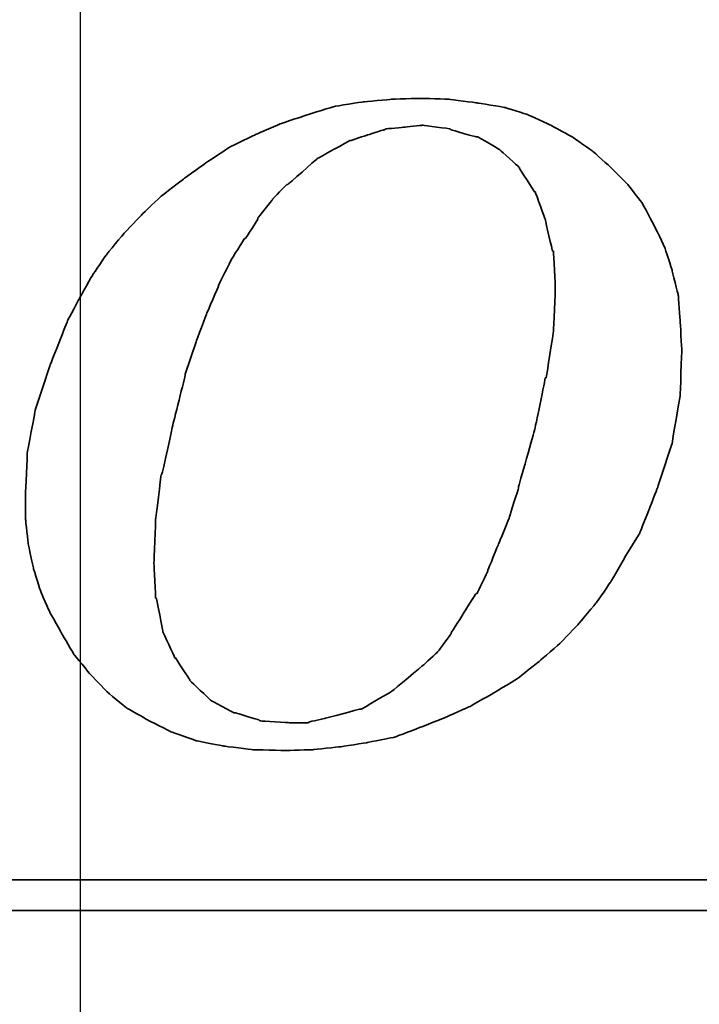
# Model space of a CAD drawing. Header units: millimetres. Extents: x -212 to 3135, y -1694 to 860.
# Tile 42 of 256: x 79.03 to 83.51, y -1669.03 to -1662.54. Entities that reach past the tile are written whole.
import ezdxf

# ---------------------------------------------------------------- set-up
doc = ezdxf.new("R2010")
doc.units = ezdxf.units.MM
doc.layers.add('2', color=7, linetype='CONTINUOUS', true_color=0xffffff)
doc.layers.add('DIM', color=4, linetype='CONTINUOUS')
doc.layers.add('layer 1', color=7, linetype='CONTINUOUS')

# ---------------------------------------------------------------- blocks, each defined once
blk = doc.blocks.new('TBI MOTION logo(完整正式版)')
at = {"layer": 'layer 1', "color": 22, "lineweight": 35}
for points, knots in [([(35.79625, -6.98375), (35.79625, -6.98375), (36.23125, -7.43875), (36.23125, -7.43875), (36.23125, -7.43875), (36.23125, -7.43875), (36.75625, -7.87125), (36.75625, -7.87125), (36.75625, -7.87125), (36.75625, -7.87125), (37.33125, -8.20375), (37.33125, -8.20375), (37.33125, -8.20375), (37.33125, -8.20375), (37.95625, -8.51875), (37.95625, -8.51875), (37.95625, -8.51875), (37.95625, -8.51875), (38.62625, -8.75875), (38.62625, -8.75875), (38.62625, -8.75875), (38.62625, -8.75875), (39.37125, -8.90375), (39.37125, -8.90375), (39.37125, -8.90375), (39.37125, -8.90375), (40.14125, -8.99875), (40.14125, -8.99875), (40.14125, -8.99875), (40.14125, -8.99875), (41.02625, -9.02375), (41.02625, -9.02375), (41.02625, -9.02375), (41.02625, -9.02375), (41.74625, -8.99875), (41.74625, -8.99875), (41.74625, -8.99875), (41.74625, -8.99875), (42.46625, -8.92375), (42.46625, -8.92375), (42.46625, -8.92375), (42.46625, -8.92375), (43.21125, -8.80625), (43.21125, -8.80625), (43.21125, -8.80625), (43.21125, -8.80625), (43.93125, -8.66375), (43.93125, -8.66375), (43.93125, -8.66375), (43.93125, -8.66375), (44.62625, -8.39875), (44.62625, -8.39875), (44.62625, -8.39875), (44.62625, -8.39875), (45.29625, -8.13375), (45.29625, -8.13375), (45.29625, -8.13375), (45.29625, -8.13375), (45.94625, -7.84375), (45.94625, -7.84375), (45.94625, -7.84375), (45.94625, -7.84375), (46.61625, -7.46375), (46.61625, -7.46375), (46.61625, -7.46375), (46.61625, -7.46375), (47.24125, -7.07875), (47.24125, -7.07875), (47.24125, -7.07875), (47.24125, -7.07875), (47.81625, -6.62375), (47.81625, -6.62375), (47.81625, -6.62375), (47.81625, -6.62375), (48.36875, -6.14375), (48.36875, -6.14375), (48.36875, -6.14375), (48.36875, -6.14375), (48.84625, -5.64125), (48.84625, -5.64125), (48.84625, -5.64125), (48.84625, -5.64125), (49.32625, -5.06375), (49.32625, -5.06375), (49.32625, -5.06375), (49.32625, -5.06375), (49.71125, -4.51374), (49.71125, -4.51374), (49.71125, -4.51374), (49.71125, -4.51374), (50.09625, -3.83874), (50.09625, -3.83874), (50.09625, -3.83874), (50.09625, -3.83874), (50.48125, -3.21374), (50.48125, -3.21374), (50.48125, -3.21374), (50.48125, -3.21374), (50.96125, -1.99125), (50.96125, -1.99125), (50.96125, -1.99125), (50.96125, -1.99125), (51.34375, -0.81875), (51.34375, -0.81875), (51.34375, -0.81875), (51.34375, -0.81875), (51.56125, 0.45624), (51.56125, 0.45624), (51.56125, 0.45624), (51.56125, 0.45624), (51.60625, 1.67624), (51.60625, 1.67624), (51.60625, 1.67624), (51.60625, 1.67624), (51.56125, 2.44625), (51.56125, 2.44625), (51.56125, 2.44625), (51.56125, 2.44625), (51.51125, 3.14125), (51.51125, 3.14125), (51.51125, 3.14125), (51.51125, 3.14125), (51.34375, 3.81125), (51.34375, 3.81125), (51.34375, 3.81125), (51.34375, 3.81125), (51.15125, 4.41125), (51.15125, 4.41125), (51.15125, 4.41125), (51.15125, 4.41125), (50.86125, 5.01125), (50.86125, 5.01125), (50.86125, 5.01125), (50.86125, 5.01125), (50.55125, 5.58875), (50.55125, 5.58875), (50.55125, 5.58875), (50.55125, 5.58875), (50.16625, 6.09125), (50.16625, 6.09125), (50.16625, 6.09125), (50.16625, 6.09125), (49.71125, 6.54875), (49.71125, 6.54875), (49.71125, 6.54875), (49.71125, 6.54875), (49.23125, 6.98125), (49.23125, 6.98125), (49.23125, 6.98125), (49.23125, 6.98125), (48.67875, 7.36625), (48.67875, 7.36625), (48.67875, 7.36625), (48.67875, 7.36625), (48.10375, 7.67625), (48.10375, 7.67625), (48.10375, 7.67625), (48.10375, 7.67625), (47.48125, 7.96375), (47.48125, 7.96375), (47.48125, 7.96375), (47.48125, 7.96375), (46.85625, 8.15625), (46.85625, 8.15625), (46.85625, 8.15625), (46.85625, 8.15625), (46.13625, 8.27624), (46.13625, 8.27624), (46.13625, 8.27624), (46.13625, 8.27624), (45.39125, 8.37125), (45.39125, 8.37125), (45.39125, 8.37125), (45.39125, 8.37125), (44.62625, 8.39624), (44.62625, 8.39624), (44.62625, 8.39624), (44.62625, 8.39624), (43.83625, 8.37125), (43.83625, 8.37125), (43.83625, 8.37125), (43.83625, 8.37125), (43.09125, 8.30125), (43.09125, 8.30125), (43.09125, 8.30125), (43.09125, 8.30125), (42.32125, 8.18125), (42.32125, 8.18125), (42.32125, 8.18125), (42.32125, 8.18125), (41.62875, 7.96375), (41.62875, 7.96375), (41.62875, 7.96375), (41.62875, 7.96375), (40.90625, 7.72625), (40.90625, 7.72625), (40.90625, 7.72625), (40.90625, 7.72625), (40.23624, 7.43625), (40.23624, 7.43625), (40.23624, 7.43625), (40.23624, 7.43625), (39.54124, 7.10125), (39.54124, 7.10125), (39.54124, 7.10125), (39.54124, 7.10125), (38.91625, 6.69125), (38.91625, 6.69125), (38.91625, 6.69125), (38.91625, 6.69125), (38.31625, 6.26125), (38.31625, 6.26125), (38.31625, 6.26125), (38.31625, 6.26125), (37.69125, 5.78125), (37.69125, 5.78125), (37.69125, 5.78125), (37.69125, 5.78125), (37.18625, 5.30125), (37.18625, 5.30125), (37.18625, 5.30125), (37.18625, 5.30125), (36.70625, 4.79624), (36.70625, 4.79624), (36.70625, 4.79624), (36.70625, 4.79624), (36.23125, 4.22125), (36.23125, 4.22125), (36.23125, 4.22125), (36.23125, 4.22125), (35.87124, 3.69375), (35.87124, 3.69375), (35.87124, 3.69375), (35.87124, 3.69375), (35.53125, 3.09125), (35.53125, 3.09125), (35.53125, 3.09125), (35.53125, 3.09125), (35.19875, 2.47125), (35.19875, 2.47125), (35.19875, 2.47125), (35.19875, 2.47125), (34.71625, 1.24625), (34.71625, 1.24625), (34.71625, 1.24625), (34.71625, 1.24625), (34.33125, 0.06874), (34.33125, 0.06874), (34.33125, 0.06874), (34.33125, 0.06874), (34.11625, -1.07875), (34.11625, -1.07875), (34.11625, -1.07875), (34.11625, -1.07875), (34.07125, -2.15875), (34.07125, -2.15875), (34.07125, -2.15875), (34.07125, -2.15875), (34.07125, -2.85375), (34.07125, -2.85375), (34.07125, -2.85375), (34.07125, -2.85375), (34.14125, -3.50375), (34.14125, -3.50375), (34.14125, -3.50375), (34.14125, -3.50375), (34.28625, -4.17375), (34.28625, -4.17375), (34.28625, -4.17375), (34.28625, -4.17375), (34.47625, -4.77624), (34.47625, -4.77624), (34.47625, -4.77624), (34.47625, -4.77624), (34.71625, -5.32625), (34.71625, -5.32625), (34.71625, -5.32625), (34.71625, -5.32625), (35.05375, -5.92875), (35.05375, -5.92875), (35.05375, -5.92875), (35.05375, -5.92875), (35.36375, -6.45375), (35.36375, -6.45375), (35.36375, -6.45375), (35.36375, -6.45375), (35.79625, -6.98375), (35.79625, -6.98375)], [0, 0, 0, 0, 0.01388889, 0.01388889, 0.01388889, 0.0138889, 0.02777778, 0.02777778, 0.02777778, 0.02777779, 0.04166667, 0.04166667, 0.04166667, 0.04166668, 0.05555556, 0.05555556, 0.05555556, 0.05555557, 0.06944444, 0.06944444, 0.06944444, 0.06944445, 0.08333333, 0.08333333, 0.08333333, 0.08333334, 0.09722222, 0.09722222, 0.09722222, 0.09722223, 0.11111111, 0.11111111, 0.11111111, 0.11111112, 0.125, 0.125, 0.125, 0.12500001, 0.13888889, 0.13888889, 0.13888889, 0.1388889, 0.15277778, 0.15277778, 0.15277778, 0.15277779, 0.16666667, 0.16666667, 0.16666667, 0.16666668, 0.18055556, 0.18055556, 0.18055556, 0.18055557, 0.19444444, 0.19444444, 0.19444444, 0.19444445, 0.20833333, 0.20833333, 0.20833333, 0.20833334, 0.22222222, 0.22222222, 0.22222222, 0.22222223, 0.23611111, 0.23611111, 0.23611111, 0.23611112, 0.25, 0.25, 0.25, 0.25000001, 0.26388889, 0.26388889, 0.26388889, 0.2638889, 0.27777778, 0.27777778, 0.27777778, 0.27777779, 0.29166667, 0.29166667, 0.29166667, 0.29166668, 0.30555556, 0.30555556, 0.30555556, 0.30555557, 0.31944444, 0.31944444, 0.31944444, 0.31944445, 0.33333333, 0.33333333, 0.33333333, 0.33333334, 0.34722222, 0.34722222, 0.34722222, 0.34722223, 0.36111111, 0.36111111, 0.36111111, 0.36111112, 0.375, 0.375, 0.375, 0.37500001, 0.38888889, 0.38888889, 0.38888889, 0.3888889, 0.40277778, 0.40277778, 0.40277778, 0.40277779, 0.41666667, 0.41666667, 0.41666667, 0.41666668, 0.43055556, 0.43055556, 0.43055556, 0.43055557, 0.44444444, 0.44444444, 0.44444444, 0.44444445, 0.45833333, 0.45833333, 0.45833333, 0.45833334, 0.47222222, 0.47222222, 0.47222222, 0.47222223, 0.48611111, 0.48611111, 0.48611111, 0.48611112, 0.5, 0.5, 0.5, 0.50000001, 0.51388889, 0.51388889, 0.51388889, 0.5138889, 0.52777778, 0.52777778, 0.52777778, 0.52777779, 0.54166667, 0.54166667, 0.54166667, 0.54166668, 0.55555556, 0.55555556, 0.55555556, 0.55555557, 0.56944444, 0.56944444, 0.56944444, 0.56944445, 0.58333333, 0.58333333, 0.58333333, 0.58333334, 0.59722222, 0.59722222, 0.59722222, 0.59722223, 0.61111111, 0.61111111, 0.61111111, 0.61111112, 0.625, 0.625, 0.625, 0.62500001, 0.63888889, 0.63888889, 0.63888889, 0.6388889, 0.65277778, 0.65277778, 0.65277778, 0.65277779, 0.66666667, 0.66666667, 0.66666667, 0.66666668, 0.68055556, 0.68055556, 0.68055556, 0.68055557, 0.69444444, 0.69444444, 0.69444444, 0.69444445, 0.70833333, 0.70833333, 0.70833333, 0.70833334, 0.72222222, 0.72222222, 0.72222222, 0.72222223, 0.73611111, 0.73611111, 0.73611111, 0.73611112, 0.75, 0.75, 0.75, 0.75000001, 0.76388889, 0.76388889, 0.76388889, 0.7638889, 0.77777778, 0.77777778, 0.77777778, 0.77777779, 0.79166667, 0.79166667, 0.79166667, 0.79166668, 0.80555556, 0.80555556, 0.80555556, 0.80555557, 0.81944444, 0.81944444, 0.81944444, 0.81944445, 0.83333333, 0.83333333, 0.83333333, 0.83333334, 0.84722222, 0.84722222, 0.84722222, 0.84722223, 0.86111111, 0.86111111, 0.86111111, 0.86111112, 0.875, 0.875, 0.875, 0.87500001, 0.88888889, 0.88888889, 0.88888889, 0.8888889, 0.90277778, 0.90277778, 0.90277778, 0.90277779, 0.91666667, 0.91666667, 0.91666667, 0.91666668, 0.93055556, 0.93055556, 0.93055556, 0.93055557, 0.94444444, 0.94444444, 0.94444444, 0.94444445, 0.95833333, 0.95833333, 0.95833333, 0.95833334, 0.97222222, 0.97222222, 0.97222222, 0.97222223, 0.98611111, 0.98611111, 0.98611111, 0.98611112, 1, 1, 1, 1]), ([(38.33875, 1.03124), (38.33875, 1.03124), (38.62625, 1.89625), (38.62625, 1.89625), (38.62625, 1.89625), (38.62625, 1.89625), (38.91625, 2.66375), (38.91625, 2.66375), (38.91625, 2.66375), (38.91625, 2.66375), (39.22625, 3.38125), (39.22625, 3.38125), (39.22625, 3.38125), (39.22625, 3.38125), (39.22625, 3.40624), (39.22625, 3.40624), (39.22625, 3.40624), (39.22625, 3.40624), (39.56124, 4.07624), (39.56124, 4.07624), (39.56124, 4.07624), (39.56124, 4.07624), (39.92125, 4.65125), (39.92125, 4.65125), (39.92125, 4.65125), (39.92125, 4.65125), (39.94625, 4.65125), (39.94625, 4.65125), (39.94625, 4.65125), (39.94625, 4.65125), (40.28125, 5.17875), (40.28125, 5.17875), (40.28125, 5.17875), (40.28125, 5.17875), (40.28125, 5.20375), (40.28125, 5.20375), (40.28125, 5.20375), (40.28125, 5.20375), (40.66875, 5.68625), (40.66875, 5.68625), (40.66875, 5.68625), (40.66875, 5.68625), (40.66875, 5.70625), (40.66875, 5.70625), (40.66875, 5.70625), (40.66875, 5.70625), (41.05124, 6.09125), (41.05124, 6.09125), (41.05124, 6.09125), (41.05124, 6.09125), (41.07625, 6.09125), (41.07625, 6.09125), (41.07625, 6.09125), (41.07625, 6.09125), (41.84125, 6.76625), (41.84125, 6.76625), (41.84125, 6.76625), (41.84125, 6.76625), (41.86625, 6.78625), (41.86625, 6.78625), (41.86625, 6.78625), (41.86625, 6.78625), (42.73125, 7.26624), (42.73125, 7.26624), (42.73125, 7.26624), (42.73125, 7.26624), (42.75625, 7.26624), (42.75625, 7.26624), (42.75625, 7.26624), (42.75625, 7.26624), (43.18625, 7.41125), (43.18625, 7.41125), (43.18625, 7.41125), (43.18625, 7.41125), (43.64125, 7.55625), (43.64125, 7.55625), (43.64125, 7.55625), (43.64125, 7.55625), (43.66625, 7.55625), (43.66625, 7.55625), (43.66625, 7.55625), (43.66625, 7.55625), (43.69125, 7.58124), (43.69125, 7.58124), (43.69125, 7.58124), (43.69125, 7.58124), (44.19125, 7.62625), (44.19125, 7.62625), (44.19125, 7.62625), (44.19125, 7.62625), (44.67125, 7.67625), (44.67125, 7.67625), (44.67125, 7.67625), (44.67125, 7.67625), (44.69625, 7.67625), (44.69625, 7.67625), (44.69625, 7.67625), (44.69625, 7.67625), (45.41875, 7.58124), (45.41875, 7.58124), (45.41875, 7.58124), (45.41875, 7.58124), (45.44125, 7.55625), (45.44125, 7.55625), (45.44125, 7.55625), (45.44125, 7.55625), (46.11125, 7.36625), (46.11125, 7.36625), (46.11125, 7.36625), (46.11125, 7.36625), (46.13625, 7.36625), (46.13625, 7.36625), (46.13625, 7.36625), (46.13625, 7.36625), (46.15875, 7.36625), (46.15875, 7.36625), (46.15875, 7.36625), (46.15875, 7.36625), (46.73625, 7.02624), (46.73625, 7.02624), (46.73625, 7.02624), (46.73625, 7.02624), (46.76125, 7.00624), (46.76125, 7.00624), (46.76125, 7.00624), (46.76125, 7.00624), (47.24125, 6.57124), (47.24125, 6.57124), (47.24125, 6.57124), (47.24125, 6.57124), (47.26625, 6.54875), (47.26625, 6.54875), (47.26625, 6.54875), (47.26625, 6.54875), (47.26625, 6.52375), (47.26625, 6.52375), (47.26625, 6.52375), (47.26625, 6.52375), (47.67375, 5.89875), (47.67375, 5.89875), (47.67375, 5.89875), (47.67375, 5.89875), (47.69625, 5.89875), (47.69625, 5.89875), (47.69625, 5.89875), (47.69625, 5.89875), (47.69625, 5.87625), (47.69625, 5.87625), (47.69625, 5.87625), (47.69625, 5.87625), (47.96125, 5.15625), (47.96125, 5.15625), (47.96125, 5.15625), (47.96125, 5.15625), (47.96125, 5.13125), (47.96125, 5.13125), (47.96125, 5.13125), (47.96125, 5.13125), (48.15125, 4.31875), (48.15125, 4.31875), (48.15125, 4.31875), (48.15125, 4.31875), (48.17625, 4.31875), (48.17625, 4.31875), (48.17625, 4.31875), (48.17625, 4.31875), (48.17625, 4.29125), (48.17625, 4.29125), (48.17625, 4.29125), (48.17625, 4.29125), (48.22625, 3.33125), (48.22625, 3.33125), (48.22625, 3.33125), (48.22625, 3.33125), (48.22625, 3.30875), (48.22625, 3.30875), (48.22625, 3.30875), (48.22625, 3.30875), (48.17625, 2.20624), (48.17625, 2.20624), (48.17625, 2.20624), (48.17625, 2.20624), (48.17625, 2.18124), (48.17625, 2.18124), (48.17625, 2.18124), (48.17625, 2.18124), (47.98375, 0.93624), (47.98375, 0.93624), (47.98375, 0.93624), (47.98375, 0.93624), (47.96125, 0.93624), (47.96125, 0.93624), (47.96125, 0.93624), (47.96125, 0.93624), (47.67375, -0.45874), (47.67375, -0.45874), (47.67375, -0.45874), (47.67375, -0.45874), (47.24125, -1.99125), (47.24125, -1.99125), (47.24125, -1.99125), (47.24125, -1.99125), (47.24125, -2.01874), (47.24125, -2.01874), (47.24125, -2.01874), (47.24125, -2.01874), (47.00125, -2.78375), (47.00125, -2.78375), (47.00125, -2.78375), (47.00125, -2.78375), (46.71125, -3.50375), (46.71125, -3.50375), (46.71125, -3.50375), (46.71125, -3.50375), (46.42625, -4.19875), (46.42625, -4.19875), (46.42625, -4.19875), (46.42625, -4.19875), (46.42625, -4.22375), (46.42625, -4.22375), (46.42625, -4.22375), (46.42625, -4.22375), (46.13625, -4.82374), (46.13625, -4.82374), (46.13625, -4.82374), (46.13625, -4.82374), (46.11125, -4.82374), (46.11125, -4.82374), (46.11125, -4.82374), (46.11125, -4.82374), (45.77625, -5.35125), (45.77625, -5.35125), (45.77625, -5.35125), (45.77625, -5.35125), (45.44125, -5.87875), (45.44125, -5.87875), (45.44125, -5.87875), (45.44125, -5.87875), (45.44125, -5.90375), (45.44125, -5.90375), (45.44125, -5.90375), (45.44125, -5.90375), (45.10625, -6.35875), (45.10625, -6.35875), (45.10625, -6.35875), (45.10625, -6.35875), (45.08125, -6.38375), (45.08125, -6.38375), (45.08125, -6.38375), (45.08125, -6.38375), (44.69625, -6.74375), (44.69625, -6.74375), (44.69625, -6.74375), (44.69625, -6.74375), (43.88375, -7.41625), (43.88375, -7.41625), (43.88375, -7.41625), (43.88375, -7.41625), (43.85625, -7.43875), (43.85625, -7.43875), (43.85625, -7.43875), (43.85625, -7.43875), (43.04125, -7.91875), (43.04125, -7.91875), (43.04125, -7.91875), (43.04125, -7.91875), (43.01625, -7.91875), (43.01625, -7.91875), (43.01625, -7.91875), (43.01625, -7.91875), (42.99625, -7.91875), (42.99625, -7.91875), (42.99625, -7.91875), (42.99625, -7.91875), (42.08125, -8.15875), (42.08125, -8.15875), (42.08125, -8.15875), (42.08125, -8.15875), (41.65125, -8.25625), (41.65125, -8.25625), (41.65125, -8.25625), (41.65125, -8.25625), (41.62875, -8.27875), (41.62875, -8.27875), (41.62875, -8.27875), (41.62875, -8.27875), (41.60125, -8.27875), (41.60125, -8.27875), (41.60125, -8.27875), (41.60125, -8.27875), (41.12125, -8.27875), (41.12125, -8.27875), (41.12125, -8.27875), (41.12125, -8.27875), (40.35624, -8.23125), (40.35624, -8.23125), (40.35624, -8.23125), (40.35624, -8.23125), (40.33125, -8.23125), (40.33125, -8.23125), (40.33125, -8.23125), (40.33125, -8.23125), (40.30625, -8.20375), (40.30625, -8.20375), (40.30625, -8.20375), (40.30625, -8.20375), (39.68375, -8.01375), (39.68375, -8.01375), (39.68375, -8.01375), (39.68375, -8.01375), (39.66124, -8.01375), (39.66124, -8.01375), (39.66124, -8.01375), (39.66124, -8.01375), (39.63625, -8.01375), (39.63625, -8.01375), (39.63625, -8.01375), (39.63625, -8.01375), (39.01125, -7.67875), (39.01125, -7.67875), (39.01125, -7.67875), (39.01125, -7.67875), (38.98875, -7.65375), (38.98875, -7.65375), (38.98875, -7.65375), (38.98875, -7.65375), (38.48625, -7.17375), (38.48625, -7.17375), (38.48625, -7.17375), (38.48625, -7.17375), (38.45875, -7.14875), (38.45875, -7.14875), (38.45875, -7.14875), (38.45875, -7.14875), (38.45875, -7.12875), (38.45875, -7.12875), (38.45875, -7.12875), (38.45875, -7.12875), (38.07625, -6.54875), (38.07625, -6.54875), (38.07625, -6.54875), (38.07625, -6.54875), (38.05125, -6.54875), (38.05125, -6.54875), (38.05125, -6.54875), (38.05125, -6.54875), (38.05125, -6.52875), (38.05125, -6.52875), (38.05125, -6.52875), (38.05125, -6.52875), (37.74125, -5.85375), (37.74125, -5.85375), (37.74125, -5.85375), (37.74125, -5.85375), (37.74125, -5.82875), (37.74125, -5.82875), (37.74125, -5.82875), (37.74125, -5.82875), (37.57375, -4.96875), (37.57375, -4.96875), (37.57375, -4.96875), (37.57375, -4.96875), (37.54625, -4.94375), (37.54625, -4.94375), (37.54625, -4.94375), (37.54625, -4.94375), (37.50125, -4.03375), (37.50125, -4.03375), (37.50125, -4.03375), (37.50125, -4.03375), (37.50125, -4.00875), (37.50125, -4.00875), (37.50125, -4.00875), (37.50125, -4.00875), (37.54625, -2.85375), (37.54625, -2.85375), (37.54625, -2.85375), (37.54625, -2.85375), (37.69125, -1.65875), (37.69125, -1.65875), (37.69125, -1.65875), (37.69125, -1.65875), (37.71624, -1.63375), (37.71624, -1.63375), (37.71624, -1.63375), (37.71624, -1.63375), (38.00375, -0.33875), (38.00375, -0.33875), (38.00375, -0.33875), (38.00375, -0.33875), (38.33875, 1.00624), (38.33875, 1.00624), (38.33875, 1.00624), (38.33875, 1.00624), (38.33875, 1.03124), (38.33875, 1.03124)], [0, 0, 0, 0, 0.01010101, 0.01010101, 0.01010101, 0.01010102, 0.02020202, 0.02020202, 0.02020202, 0.02020203, 0.03030303, 0.03030303, 0.03030303, 0.03030304, 0.04040404, 0.04040404, 0.04040404, 0.04040405, 0.05050505, 0.05050505, 0.05050505, 0.05050506, 0.06060606, 0.06060606, 0.06060606, 0.06060607, 0.07070707, 0.07070707, 0.07070707, 0.07070708, 0.08080808, 0.08080808, 0.08080808, 0.08080809, 0.09090909, 0.09090909, 0.09090909, 0.0909091, 0.1010101, 0.1010101, 0.1010101, 0.10101011, 0.11111111, 0.11111111, 0.11111111, 0.11111112, 0.12121212, 0.12121212, 0.12121212, 0.12121213, 0.13131313, 0.13131313, 0.13131313, 0.13131314, 0.14141414, 0.14141414, 0.14141414, 0.14141415, 0.15151515, 0.15151515, 0.15151515, 0.15151516, 0.16161616, 0.16161616, 0.16161616, 0.16161617, 0.17171717, 0.17171717, 0.17171717, 0.17171718, 0.18181818, 0.18181818, 0.18181818, 0.18181819, 0.19191919, 0.19191919, 0.19191919, 0.1919192, 0.2020202, 0.2020202, 0.2020202, 0.20202021, 0.21212121, 0.21212121, 0.21212121, 0.21212122, 0.22222222, 0.22222222, 0.22222222, 0.22222223, 0.23232323, 0.23232323, 0.23232323, 0.23232324, 0.24242424, 0.24242424, 0.24242424, 0.24242425, 0.25252525, 0.25252525, 0.25252525, 0.25252526, 0.26262626, 0.26262626, 0.26262626, 0.26262627, 0.27272727, 0.27272727, 0.27272727, 0.27272728, 0.28282828, 0.28282828, 0.28282828, 0.28282829, 0.29292929, 0.29292929, 0.29292929, 0.2929293, 0.3030303, 0.3030303, 0.3030303, 0.30303031, 0.31313131, 0.31313131, 0.31313131, 0.31313132, 0.32323232, 0.32323232, 0.32323232, 0.32323233, 0.33333333, 0.33333333, 0.33333333, 0.33333334, 0.34343434, 0.34343434, 0.34343434, 0.34343435, 0.35353535, 0.35353535, 0.35353535, 0.35353536, 0.36363636, 0.36363636, 0.36363636, 0.36363637, 0.37373737, 0.37373737, 0.37373737, 0.37373738, 0.38383838, 0.38383838, 0.38383838, 0.38383839, 0.39393939, 0.39393939, 0.39393939, 0.3939394, 0.4040404, 0.4040404, 0.4040404, 0.40404041, 0.41414141, 0.41414141, 0.41414141, 0.41414142, 0.42424242, 0.42424242, 0.42424242, 0.42424243, 0.43434343, 0.43434343, 0.43434343, 0.43434344, 0.44444444, 0.44444444, 0.44444444, 0.44444445, 0.45454545, 0.45454545, 0.45454545, 0.45454546, 0.46464646, 0.46464646, 0.46464646, 0.46464647, 0.47474747, 0.47474747, 0.47474747, 0.47474748, 0.48484848, 0.48484848, 0.48484848, 0.48484849, 0.49494949, 0.49494949, 0.49494949, 0.4949495, 0.50505051, 0.50505051, 0.50505051, 0.50505052, 0.51515152, 0.51515152, 0.51515152, 0.51515153, 0.52525253, 0.52525253, 0.52525253, 0.52525254, 0.53535354, 0.53535354, 0.53535354, 0.53535355, 0.54545455, 0.54545455, 0.54545455, 0.54545456, 0.55555556, 0.55555556, 0.55555556, 0.55555557, 0.56565657, 0.56565657, 0.56565657, 0.56565658, 0.57575758, 0.57575758, 0.57575758, 0.57575759, 0.58585859, 0.58585859, 0.58585859, 0.5858586, 0.5959596, 0.5959596, 0.5959596, 0.59595961, 0.60606061, 0.60606061, 0.60606061, 0.60606062, 0.61616162, 0.61616162, 0.61616162, 0.61616163, 0.62626263, 0.62626263, 0.62626263, 0.62626264, 0.63636364, 0.63636364, 0.63636364, 0.63636365, 0.64646465, 0.64646465, 0.64646465, 0.64646466, 0.65656566, 0.65656566, 0.65656566, 0.65656567, 0.66666667, 0.66666667, 0.66666667, 0.66666668, 0.67676768, 0.67676768, 0.67676768, 0.67676769, 0.68686869, 0.68686869, 0.68686869, 0.6868687, 0.6969697, 0.6969697, 0.6969697, 0.69696971, 0.70707071, 0.70707071, 0.70707071, 0.70707072, 0.71717172, 0.71717172, 0.71717172, 0.71717173, 0.72727273, 0.72727273, 0.72727273, 0.72727274, 0.73737374, 0.73737374, 0.73737374, 0.73737375, 0.74747475, 0.74747475, 0.74747475, 0.74747476, 0.75757576, 0.75757576, 0.75757576, 0.75757577, 0.76767677, 0.76767677, 0.76767677, 0.76767678, 0.77777778, 0.77777778, 0.77777778, 0.77777779, 0.78787879, 0.78787879, 0.78787879, 0.7878788, 0.7979798, 0.7979798, 0.7979798, 0.79797981, 0.80808081, 0.80808081, 0.80808081, 0.80808082, 0.81818182, 0.81818182, 0.81818182, 0.81818183, 0.82828283, 0.82828283, 0.82828283, 0.82828284, 0.83838384, 0.83838384, 0.83838384, 0.83838385, 0.84848485, 0.84848485, 0.84848485, 0.84848486, 0.85858586, 0.85858586, 0.85858586, 0.85858587, 0.86868687, 0.86868687, 0.86868687, 0.86868688, 0.87878788, 0.87878788, 0.87878788, 0.87878789, 0.88888889, 0.88888889, 0.88888889, 0.8888889, 0.8989899, 0.8989899, 0.8989899, 0.89898991, 0.90909091, 0.90909091, 0.90909091, 0.90909092, 0.91919192, 0.91919192, 0.91919192, 0.91919193, 0.92929293, 0.92929293, 0.92929293, 0.92929294, 0.93939394, 0.93939394, 0.93939394, 0.93939395, 0.94949495, 0.94949495, 0.94949495, 0.94949496, 0.95959596, 0.95959596, 0.95959596, 0.95959597, 0.96969697, 0.96969697, 0.96969697, 0.96969698, 0.97979798, 0.97979798, 0.97979798, 0.97979799, 0.98989899, 0.98989899, 0.98989899, 0.989899, 1, 1, 1, 1]), ([(75.90875, -9.47875), (75.90875, -9.47875), (75.90875, -12.28625), (75.90875, -12.28625), (75.90875, -12.28625), (75.90875, -12.28625), (75.90875, -12.47875), (75.90875, -12.47875), (75.90875, -12.47875), (75.90875, -12.47875), (75.71625, -12.47875), (75.71625, -12.47875), (75.71625, -12.47875), (75.71625, -12.47875), (-88.32875, -12.47875), (-88.32875, -12.47875), (-88.32875, -12.47875), (-88.32875, -12.47875), (-88.32875, -13.29375), (-88.32875, -13.29375), (-88.32875, -13.29375), (-88.32875, -13.29375), (82.89125, -13.29375), (82.89125, -13.29375), (82.89125, -13.29375), (82.89125, -13.29375), (75.90875, -9.47875), (75.90875, -9.47875)], [0, 0, 0, 0, 0.14285714, 0.14285714, 0.14285714, 0.14285715, 0.28571429, 0.28571429, 0.28571429, 0.2857143, 0.42857143, 0.42857143, 0.42857143, 0.42857144, 0.57142857, 0.57142857, 0.57142857, 0.57142858, 0.71428571, 0.71428571, 0.71428571, 0.71428572, 0.85714286, 0.85714286, 0.85714286, 0.85714287, 1, 1, 1, 1])]:
    blk.add_open_spline(points, degree=3, knots=knots, dxfattribs=at)

msp = doc.modelspace()

# ---------------------------------------------------------------- linework, layer by layer
at = {"layer": '2'}
msp.add_line((79.4293, -1683.8703), (79.4293, -1640.7503), dxfattribs=at)

# ---------------------------------------------------------------- block references
at = {"layer": 'DIM', "color": 7, "xscale": 0.246592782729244, "yscale": 0.246592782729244, "zscale": 0.246592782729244}
msp.add_blockref('TBI MOTION logo(完整正式版)', (70.666, -1665.1299), dxfattribs=at)

doc.saveas('drawing.dxf')
